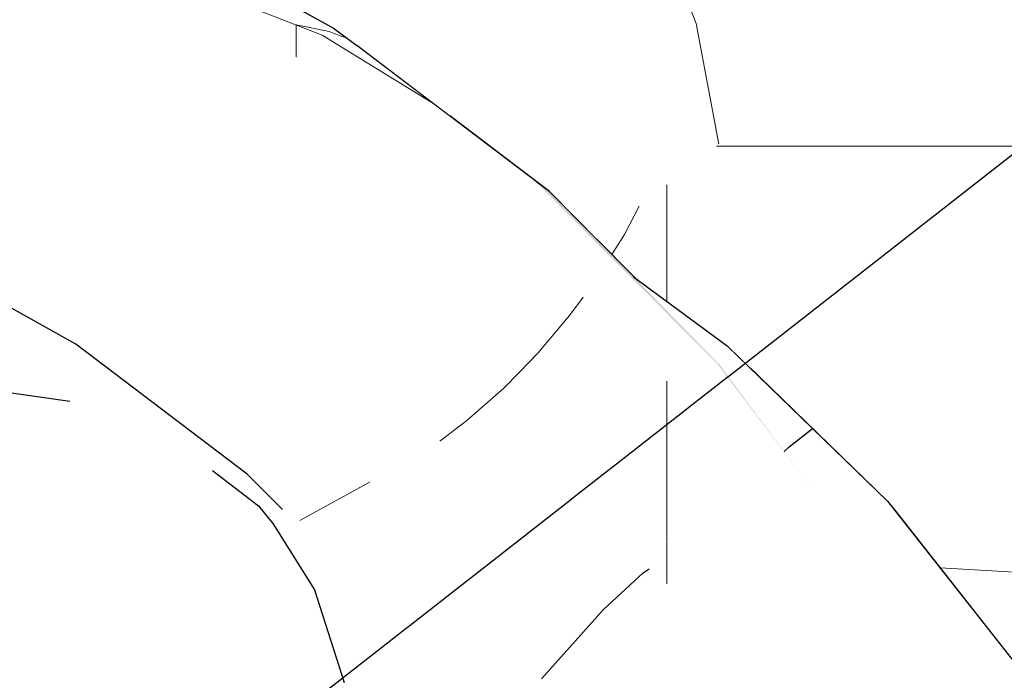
# Model space of a CAD drawing. Header units: millimetres. Extents: x -36478 to 31050, y -14815 to 11827.
# Tile 57 of 256: x -18970 to -18878, y 7281 to 7342. Entities that reach past the tile are written whole.
import ezdxf

# ---------------------------------------------------------------- set-up
doc = ezdxf.new("R2010")
doc.units = ezdxf.units.MM
doc.header["$MEASUREMENT"] = 0
doc.linetypes.add('Wipeout_Contour', pattern=[1000, 0, -1000])
for name, color, linetype in [('Nové_Konstrukce - krov', 7, 'Continuous'), ('Nové_Konstrukce - střechy a skořepiny', 7, 'Continuous'), ('Nové_Výplně - Povrchové', 7, 'Continuous')]:
    doc.layers.add(name, color=color, linetype=linetype)

# ---------------------------------------------------------------- blocks, each defined once
blk = doc.blocks.new('*X13')
at = {"layer": 'Nové_Výplně - Povrchové', "color": 21, "linetype": 'Continuous', "lineweight": 20, "true_color": 0xffaaaa}
for p, q in [((-18883.392, 7305.823), (-18876.724, 7311.513)), ((-18892.702, 7300.958), (-18883.392, 7305.823)), ((-18904.179, 7297.164), (-18892.702, 7300.958)), ((-18917.238, 7294.637), (-18904.179, 7297.164)), ((-18922.633, 7294.2), (-18917.238, 7294.637))]:
    blk.add_line(p, q, dxfattribs=at)
blk = doc.blocks.new('výplň_6_1', base_point=(0, 0))
at = {"layer": 'Nové_Výplně - Povrchové', "color": 21, "linetype": 'Continuous', "lineweight": 20, "true_color": 0xffaaaa}
blk.add_blockref('*X13', (0, 0), dxfattribs=at)
blk = doc.blocks.new('*X5775')
at = {"layer": 'Nové_Výplně - Povrchové', "color": 21, "linetype": 'Continuous', "lineweight": 20, "true_color": 0xffaaaa}
for p, q in [((-18814.302, 7354.285), (-18806.76, 7337.17)), ((-18824.681, 7330.174), (-18845.301, 7330.174)), ((-18815.754, 7330.174), (-18824.681, 7330.174)), ((-18845.994, 7317.641), (-18845.692, 7329.87)), ((-18845.587, 7329.952), (-18838.045, 7312.837)), ((-18849.413, 7306.924), (-18845.994, 7317.641)), ((-18854.868, 7299.752), (-18849.413, 7306.924)), ((-18864.736, 7293.002), (-18858.848, 7296.657)), ((-18875.858, 7290.506), (-18864.736, 7293.002)), ((-18884.348, 7290.977), (-18875.858, 7290.506))]:
    blk.add_line(p, q, dxfattribs=at)
blk = doc.blocks.new('výplň_2887_1', base_point=(0, 0))
at = {"color": 254, "linetype": 'Wipeout_Contour', "lineweight": 0, "ltscale": 80805.517164}
blk.add_wipeout([(-18888.662, 7296.449), (-18877.432, 7282.202), (-18756.052, 7376.609), (-18765.05, 7392.591)], dxfattribs=at).dxf.layer = 'Nové_Výplně - Povrchové'
at = {"layer": 'Nové_Výplně - Povrchové', "color": 21, "linetype": 'Continuous', "lineweight": 20, "true_color": 0xffaaaa}
blk.add_blockref('*X5775', (0, 0), dxfattribs=at)
blk = doc.blocks.new('výplň_2888_1', base_point=(0, 0))
at = {"color": 254, "linetype": 'Wipeout_Contour', "lineweight": 0, "ltscale": 101117.431419}
blk.add_wipeout([(-18901.951, 7309.518), (-18889.245, 7297.19), (-18888.662, 7296.449), (-18765.05, 7392.591), (-18776.204, 7407.321)], dxfattribs=at).dxf.layer = 'Nové_Výplně - Povrchové'
blk = doc.blocks.new('výplň_2891_1', base_point=(0, 0))
at = {"color": 254, "linetype": 'Wipeout_Contour', "lineweight": 0, "ltscale": 121695.785025}
blk.add_wipeout([(-18818.946, 7439.787), (-18943.674, 7342.776), (-18940.592, 7341.072), (-18938.512, 7339.531), (-18929.923, 7333.006), (-18803.567, 7431.283)], dxfattribs=at).dxf.layer = 'Nové_Výplně - Povrchové'
blk = doc.blocks.new('*X5785')
at = {"layer": 'Nové_Výplně - Povrchové', "color": 21, "linetype": 'Continuous', "lineweight": 20, "true_color": 0xffaaaa}
for p, q in [((-18856.392, 7390.197), (-18839.5, 7381.207)), ((-18887.677, 7365.864), (-18870.786, 7356.874)), ((-18907.001, 7341.582), (-18909.796, 7348.661)), ((-18904.887, 7330.352), (-18907.001, 7341.582))]:
    blk.add_line(p, q, dxfattribs=at)
blk = doc.blocks.new('výplň_2892_1', base_point=(0, 0))
at = {"color": 254, "linetype": 'Wipeout_Contour', "lineweight": 0, "ltscale": 101293.271901}
blk.add_wipeout([(-18929.923, 7333.006), (-18920.645, 7325.959), (-18916.233, 7321.527), (-18789.174, 7420.35), (-18803.567, 7431.283)], dxfattribs=at).dxf.layer = 'Nové_Výplně - Povrchové'
at = {"layer": 'Nové_Výplně - Povrchové', "color": 21, "linetype": 'Continuous', "lineweight": 20, "true_color": 0xffaaaa}
blk.add_blockref('*X5785', (0, 0), dxfattribs=at)
blk = doc.blocks.new('*X5787')
at = {"layer": 'Nové_Výplně - Povrchové', "color": 21, "linetype": 'Continuous', "lineweight": 20, "true_color": 0xffaaaa}
for p, q in [((-18861.691, 7363.948), (-18861.691, 7340.831)), ((-18905.115, 7330.174), (-18885.709, 7330.174)), ((-18885.709, 7330.174), (-18875.393, 7330.174)), ((-18909.726, 7326.587), (-18909.726, 7315.754)), ((-18912.292, 7324.592), (-18913.672, 7321.971)), ((-18913.672, 7321.971), (-18914.827, 7320.115))]:
    blk.add_line(p, q, dxfattribs=at)
blk = doc.blocks.new('výplň_2893_1', base_point=(0, 0))
at = {"color": 254, "linetype": 'Wipeout_Contour', "lineweight": 0, "ltscale": 121482.261945}
blk.add_wipeout([(-18789.174, 7420.35), (-18916.233, 7321.527), (-18912.576, 7317.854), (-18904.119, 7311.623), (-18901.951, 7309.518), (-18776.204, 7407.321)], dxfattribs=at).dxf.layer = 'Nové_Výplně - Povrchové'
at = {"layer": 'Nové_Výplně - Povrchové', "color": 21, "linetype": 'Continuous', "lineweight": 20, "true_color": 0xffaaaa}
blk.add_blockref('*X5787', (0, 0), dxfattribs=at)
blk = doc.blocks.new('výplň_2923_1', base_point=(0, 0))
at = {"color": 254, "linetype": 'Wipeout_Contour', "lineweight": 0, "ltscale": 141714.760338}
blk.add_wipeout([(-18893.982, 7287.853), (-18901.384, 7282.401), (-18899.608, 7279.246), (-18895.051, 7274.869), (-18890.464, 7269.049), (-18887.123, 7263.392), (-18882.108, 7266.761)], dxfattribs=at).dxf.layer = 'Nové_Výplně - Povrchové'
blk = doc.blocks.new('výplň_2924_1', base_point=(0, 0))
at = {"color": 254, "linetype": 'Wipeout_Contour', "lineweight": 0, "ltscale": 121446.826812}
blk.add_wipeout([(-18893.982, 7287.853), (-18882.108, 7266.761), (-18879.822, 7269.073), (-18883.436, 7275.277), (-18890.325, 7287.731), (-18891.224, 7290.229)], dxfattribs=at).dxf.layer = 'Nové_Výplně - Povrchové'
blk = doc.blocks.new('výplň_2926_1', base_point=(0, 0))
at = {"color": 254, "linetype": 'Wipeout_Contour', "lineweight": 0, "ltscale": 60764.82489}
blk.add_wipeout([(-18901.384, 7282.401), (-18902.018, 7281.97), (-18899.608, 7279.246)], dxfattribs=at).dxf.layer = 'Nové_Výplně - Povrchové'
blk = doc.blocks.new('*X5855')
at = {"layer": 'Nové_Výplně - Povrchové', "linetype": 'Continuous', "lineweight": 20, "true_color": 0xffaaaa}
blk.add_hatch(color=21, dxfattribs=at).paths.add_polyline_path([(-18920.645, 7325.959), (-18921.893, 7326.869), (-18905.043, 7309.943), (-18904.838, 7309.878), (-18905.534, 7310.577), (-18912.817, 7318.032), (-18912.576, 7317.854)])
blk = doc.blocks.new('výplň_2927_1', base_point=(0, 0))
at = {"color": 254, "linetype": 'Wipeout_Contour', "lineweight": 0, "ltscale": 141946.64428}
blk.add_wipeout([(-18920.645, 7325.959), (-18921.893, 7326.869), (-18905.043, 7309.943), (-18904.838, 7309.878), (-18905.534, 7310.577), (-18912.817, 7318.032), (-18912.576, 7317.854)], dxfattribs=at).dxf.layer = 'Nové_Výplně - Povrchové'
at = {"layer": 'Nové_Výplně - Povrchové', "color": 21, "linetype": 'Continuous', "lineweight": 20, "true_color": 0xffaaaa}
blk.add_blockref('*X5855', (0, 0), dxfattribs=at)
blk = doc.blocks.new('*X5857')
at = {"layer": 'Nové_Výplně - Povrchové', "linetype": 'Continuous', "lineweight": 20, "true_color": 0xffaaaa}
blk.add_hatch(color=21, dxfattribs=at).paths.add_polyline_path([(-18905.043, 7309.943), (-18896.084, 7298.112), (-18901.26, 7305.04), (-18904.838, 7309.878)])
blk = doc.blocks.new('výplň_2928_1', base_point=(0, 0))
at = {"color": 254, "linetype": 'Wipeout_Contour', "lineweight": 0, "ltscale": 81057.910262}
blk.add_wipeout([(-18905.043, 7309.943), (-18896.084, 7298.112), (-18901.26, 7305.04), (-18904.838, 7309.878)], dxfattribs=at).dxf.layer = 'Nové_Výplně - Povrchové'
at = {"layer": 'Nové_Výplně - Povrchové', "color": 21, "linetype": 'Continuous', "lineweight": 20, "true_color": 0xffaaaa}
blk.add_blockref('*X5857', (0, 0), dxfattribs=at)
blk = doc.blocks.new('*X5859')
at = {"layer": 'Nové_Výplně - Povrchové', "linetype": 'Continuous', "lineweight": 20, "true_color": 0xffaaaa}
blk.add_hatch(color=21, dxfattribs=at).paths.add_polyline_path([(-18920.645, 7325.959), (-18938.512, 7339.531), (-18940.592, 7341.072), (-18921.893, 7326.869)])
blk = doc.blocks.new('výplň_2929_1', base_point=(0, 0))
at = {"color": 254, "linetype": 'Wipeout_Contour', "lineweight": 0, "ltscale": 81204.811026}
blk.add_wipeout([(-18920.645, 7325.959), (-18938.512, 7339.531), (-18940.592, 7341.072), (-18921.893, 7326.869)], dxfattribs=at).dxf.layer = 'Nové_Výplně - Povrchové'
at = {"layer": 'Nové_Výplně - Povrchové', "color": 21, "linetype": 'Continuous', "lineweight": 20, "true_color": 0xffaaaa}
blk.add_blockref('*X5859', (0, 0), dxfattribs=at)
blk = doc.blocks.new('výplň_2930_1', base_point=(0, 0))
at = {"color": 254, "linetype": 'Wipeout_Contour', "lineweight": 0, "ltscale": 121550.004972}
blk.add_wipeout([(-18908.702, 7307.292), (-18893.982, 7287.853), (-18891.224, 7290.229), (-18893.669, 7293.405), (-18896.084, 7298.112), (-18905.043, 7309.943)], dxfattribs=at).dxf.layer = 'Nové_Výplně - Povrchové'
blk = doc.blocks.new('*X5863')
at = {"layer": 'Nové_Výplně - Povrchové', "color": 21, "linetype": 'Continuous', "lineweight": 20, "true_color": 0xffaaaa}
for p, q in [((-18941.744, 7340.483), (-18931.608, 7334.248)), ((-18941.097, 7340.814), (-18940, 7340.399)), ((-18940, 7340.399), (-18939.48, 7340.228)), ((-18944.174, 7339.241), (-18944.174, 7338.428))]:
    blk.add_line(p, q, dxfattribs=at)
blk = doc.blocks.new('výplň_2931_1', base_point=(0, 0))
at = {"color": 254, "linetype": 'Wipeout_Contour', "lineweight": 0, "ltscale": 81214.749804}
blk.add_wipeout([(-18921.893, 7326.869), (-18940.592, 7341.072), (-18944.813, 7338.914), (-18925.818, 7324.486)], dxfattribs=at).dxf.layer = 'Nové_Výplně - Povrchové'
at = {"layer": 'Nové_Výplně - Povrchové', "color": 21, "linetype": 'Continuous', "lineweight": 20, "true_color": 0xffaaaa}
blk.add_blockref('*X5863', (0, 0), dxfattribs=at)
blk = doc.blocks.new('*X5865')
at = {"layer": 'Nové_Výplně - Povrchové', "color": 21, "linetype": 'Continuous', "lineweight": 20, "true_color": 0xffaaaa}
blk.add_line((-18909.726, 7306.465), (-18909.726, 7293.418), dxfattribs=at)
blk = doc.blocks.new('výplň_2932_1', base_point=(0, 0))
at = {"color": 254, "linetype": 'Wipeout_Contour', "lineweight": 0, "ltscale": 81054.238655}
blk.add_wipeout([(-18915.86, 7301.518), (-18901.384, 7282.401), (-18893.982, 7287.853), (-18908.702, 7307.292)], dxfattribs=at).dxf.layer = 'Nové_Výplně - Povrchové'
at = {"layer": 'Nové_Výplně - Povrchové', "color": 21, "linetype": 'Continuous', "lineweight": 20, "true_color": 0xffaaaa}
blk.add_blockref('*X5865', (0, 0), dxfattribs=at)
blk = doc.blocks.new('výplň_2933_1', base_point=(0, 0))
at = {"color": 254, "linetype": 'Wipeout_Contour', "lineweight": 0, "ltscale": 81125.270544}
blk.add_wipeout([(-18905.043, 7309.943), (-18921.893, 7326.869), (-18925.818, 7324.486), (-18908.702, 7307.292)], dxfattribs=at).dxf.layer = 'Nové_Výplně - Povrchové'
blk = doc.blocks.new('*X5939')
at = {"layer": 'Nové_Výplně - Povrchové', "color": 21, "linetype": 'Continuous', "lineweight": 20, "true_color": 0xffaaaa}
blk.add_line((-18909.726, 7293.418), (-18909.726, 7289.486), dxfattribs=at)
blk = doc.blocks.new('výplň_2969_1', base_point=(0, 0))
at = {"color": 254, "linetype": 'Wipeout_Contour', "lineweight": 0, "ltscale": 101325.950457}
blk.add_wipeout([(-18915.86, 7301.518), (-18919.776, 7298.183), (-18903.989, 7284.52), (-18902.018, 7281.97), (-18901.384, 7282.401)], dxfattribs=at).dxf.layer = 'Nové_Výplně - Povrchové'
at = {"layer": 'Nové_Výplně - Povrchové', "color": 21, "linetype": 'Continuous', "lineweight": 20, "true_color": 0xffaaaa}
blk.add_blockref('*X5939', (0, 0), dxfattribs=at)
blk = doc.blocks.new('výplň_2970_1', base_point=(0, 0))
at = {"color": 254, "linetype": 'Wipeout_Contour', "lineweight": 0, "ltscale": 162201.383806}
blk.add_wipeout([(-18928.709, 7290.387), (-18932.224, 7287.229), (-18930.027, 7285.806), (-18916.516, 7273.227), (-18916.118, 7272.701), (-18915.371, 7273.166), (-18915.961, 7273.736), (-18927.749, 7288.774)], dxfattribs=at).dxf.layer = 'Nové_Výplně - Povrchové'
blk = doc.blocks.new('výplň_2971_1', base_point=(0, 0))
at = {"color": 254, "linetype": 'Wipeout_Contour', "lineweight": 0, "ltscale": 60914.205911}
blk.add_wipeout([(-18949.436, 7298.625), (-18945.416, 7296.396), (-18948.706, 7299.701)], dxfattribs=at).dxf.layer = 'Nové_Výplně - Povrchové'
blk = doc.blocks.new('výplň_2972_1', base_point=(0, 0))
at = {"color": 254, "linetype": 'Wipeout_Contour', "lineweight": 0, "ltscale": 101581.999037}
blk.add_wipeout([(-18964.615, 7311.785), (-18966.567, 7306.976), (-18960.441, 7304.726), (-18949.436, 7298.625), (-18948.706, 7299.701)], dxfattribs=at).dxf.layer = 'Nové_Výplně - Povrchové'
blk = doc.blocks.new('*X5947')
at = {"layer": 'Nové_Výplně - Povrchové', "color": 21, "linetype": 'Continuous', "lineweight": 20, "true_color": 0xffaaaa}
blk.add_line((-18937.276, 7298.969), (-18943.827, 7295.371), dxfattribs=at)
blk = doc.blocks.new('výplň_2973_1', base_point=(0, 0))
at = {"color": 254, "linetype": 'Wipeout_Contour', "lineweight": 0, "ltscale": 142083.572837}
blk.add_wipeout([(-18948.706, 7299.701), (-18945.416, 7296.396), (-18945.04, 7296.223), (-18932.224, 7287.229), (-18928.709, 7290.387), (-18941.407, 7303.108), (-18943.713, 7306.079)], dxfattribs=at).dxf.layer = 'Nové_Výplně - Povrchové'
at = {"layer": 'Nové_Výplně - Povrchové', "color": 21, "linetype": 'Continuous', "lineweight": 20, "true_color": 0xffaaaa}
blk.add_blockref('*X5947', (0, 0), dxfattribs=at)
blk = doc.blocks.new('výplň_2974_1', base_point=(0, 0))
at = {"color": 254, "linetype": 'Wipeout_Contour', "lineweight": 0, "ltscale": 81200.057066}
blk.add_wipeout([(-18940.626, 7310.021), (-18941.877, 7308.424), (-18939.203, 7307.286), (-18935.109, 7304.478)], dxfattribs=at).dxf.layer = 'Nové_Výplně - Povrchové'
blk = doc.blocks.new('*X5951')
at = {"layer": 'Nové_Výplně - Povrchové', "color": 21, "linetype": 'Continuous', "lineweight": 20, "true_color": 0xffaaaa}
for p, q in [((-18917.51, 7316.14), (-18918.761, 7314.423)), ((-18918.761, 7314.423), (-18921.701, 7310.945)), ((-18921.701, 7310.945), (-18923.457, 7309.15)), ((-18909.726, 7308.321), (-18909.726, 7306.465))]:
    blk.add_line(p, q, dxfattribs=at)
blk = doc.blocks.new('výplň_2975_1', base_point=(0, 0))
at = {"color": 254, "linetype": 'Wipeout_Contour', "lineweight": 0, "ltscale": 81139.319365}
blk.add_wipeout([(-18915.86, 7301.518), (-18908.702, 7307.292), (-18925.818, 7324.486), (-18932.694, 7318.428)], dxfattribs=at).dxf.layer = 'Nové_Výplně - Povrchové'
at = {"layer": 'Nové_Výplně - Povrchové', "color": 21, "linetype": 'Continuous', "lineweight": 20, "true_color": 0xffaaaa}
blk.add_blockref('*X5951', (0, 0), dxfattribs=at)
blk = doc.blocks.new('*X5953')
at = {"layer": 'Nové_Výplně - Povrchové', "color": 21, "linetype": 'Continuous', "lineweight": 20, "true_color": 0xffaaaa}
for p, q in [((-18923.457, 7309.15), (-18924.886, 7307.689)), ((-18924.886, 7307.689), (-18928.298, 7304.672)), ((-18928.298, 7304.672), (-18930.809, 7302.757))]:
    blk.add_line(p, q, dxfattribs=at)
blk = doc.blocks.new('výplň_2976_1', base_point=(0, 0))
at = {"color": 254, "linetype": 'Wipeout_Contour', "lineweight": 0, "ltscale": 142008.051132}
blk.add_wipeout([(-18932.694, 7318.428), (-18940.626, 7310.021), (-18935.109, 7304.478), (-18920.316, 7298.556), (-18919.836, 7298.242), (-18919.776, 7298.183), (-18915.86, 7301.518)], dxfattribs=at).dxf.layer = 'Nové_Výplně - Povrchové'
at = {"layer": 'Nové_Výplně - Povrchové', "color": 21, "linetype": 'Continuous', "lineweight": 20, "true_color": 0xffaaaa}
blk.add_blockref('*X5953', (0, 0), dxfattribs=at)
blk = doc.blocks.new('výplň_2977_1', base_point=(0, 0))
at = {"color": 254, "linetype": 'Wipeout_Contour', "lineweight": 0, "ltscale": 142181.604504}
blk.add_wipeout([(-18958.318, 7323.459), (-18964.615, 7311.785), (-18948.706, 7299.701), (-18943.713, 7306.079), (-18954.587, 7314.65), (-18941.877, 7308.424), (-18940.626, 7310.021)], dxfattribs=at).dxf.layer = 'Nové_Výplně - Povrchové'
blk = doc.blocks.new('výplň_2979_1', base_point=(0, 0))
at = {"color": 254, "linetype": 'Wipeout_Contour', "lineweight": 0, "ltscale": 121997.426813}
blk.add_wipeout([(-18976.32, 7311.879), (-18977.582, 7310.796), (-18976.337, 7310.563), (-18966.567, 7306.976), (-18964.615, 7311.785), (-18976.237, 7318.212)], dxfattribs=at).dxf.layer = 'Nové_Výplně - Povrchové'
blk = doc.blocks.new('výplň_2980_1', base_point=(0, 0))
at = {"color": 254, "linetype": 'Wipeout_Contour', "lineweight": 0, "ltscale": 81228.74619}
blk.add_wipeout([(-18932.694, 7318.428), (-18925.818, 7324.486), (-18944.813, 7338.914), (-18951.375, 7332.617)], dxfattribs=at).dxf.layer = 'Nové_Výplně - Povrchové'
blk = doc.blocks.new('*X5963')
at = {"layer": 'Nové_Výplně - Povrchové', "color": 21, "linetype": 'Continuous', "lineweight": 20, "true_color": 0xffaaaa}
blk.add_line((-18966.035, 7349.171), (-18961.99, 7348.412), dxfattribs=at)
blk = doc.blocks.new('výplň_2981_1', base_point=(0, 0))
at = {"color": 254, "linetype": 'Wipeout_Contour', "lineweight": 0, "ltscale": 81319.78668}
blk.add_wipeout([(-18951.375, 7332.617), (-18944.813, 7338.914), (-18965.108, 7350.136), (-18971.334, 7343.655)], dxfattribs=at).dxf.layer = 'Nové_Výplně - Povrchové'
at = {"layer": 'Nové_Výplně - Povrchové', "color": 21, "linetype": 'Continuous', "lineweight": 20, "true_color": 0xffaaaa}
blk.add_blockref('*X5963', (0, 0), dxfattribs=at)
blk = doc.blocks.new('výplň_2982_1', base_point=(0, 0))
at = {"color": 254, "linetype": 'Wipeout_Contour', "lineweight": 0, "ltscale": 81328.447798}
blk.add_wipeout([(-18964.615, 7311.785), (-18958.318, 7323.459), (-18973.844, 7332.045), (-18976.237, 7318.212)], dxfattribs=at).dxf.layer = 'Nové_Výplně - Povrchové'
blk = doc.blocks.new('výplň_2983_1', base_point=(0, 0))
at = {"color": 254, "linetype": 'Wipeout_Contour', "lineweight": 0, "ltscale": 81244.331787}
blk.add_wipeout([(-18940.626, 7310.021), (-18932.694, 7318.428), (-18951.375, 7332.617), (-18958.318, 7323.459)], dxfattribs=at).dxf.layer = 'Nové_Výplně - Povrchové'
blk = doc.blocks.new('výplň_2986_1', base_point=(0, 0))
at = {"color": 254, "linetype": 'Wipeout_Contour', "lineweight": 0, "ltscale": 122012.382463}
blk.add_wipeout([(-18973.965, 7339.302), (-18970.712, 7338.95), (-18973.844, 7332.045), (-18958.318, 7323.459), (-18951.375, 7332.617), (-18971.334, 7343.655)], dxfattribs=at).dxf.layer = 'Nové_Výplně - Povrchové'
blk = doc.blocks.new('*X5975')
at = {"layer": 'Nové_Výplně - Povrchové', "color": 21, "linetype": 'Continuous', "lineweight": 20, "true_color": 0xffaaaa}
for p, q in [((-18961.99, 7348.412), (-18941.744, 7340.483)), ((-18944.174, 7341.434), (-18941.097, 7340.814)), ((-18944.174, 7341.434), (-18944.174, 7339.241))]:
    blk.add_line(p, q, dxfattribs=at)
blk = doc.blocks.new('výplň_2987_1', base_point=(0, 0))
at = {"color": 254, "linetype": 'Wipeout_Contour', "lineweight": 0, "ltscale": 81305.839269}
blk.add_wipeout([(-18940.592, 7341.072), (-18960.571, 7352.12), (-18965.108, 7350.136), (-18944.813, 7338.914)], dxfattribs=at).dxf.layer = 'Nové_Výplně - Povrchové'
at = {"layer": 'Nové_Výplně - Povrchové', "color": 21, "linetype": 'Continuous', "lineweight": 20, "true_color": 0xffaaaa}
blk.add_blockref('*X5975', (0, 0), dxfattribs=at)

msp = doc.modelspace()

# ---------------------------------------------------------------- block references
at = {"layer": 'Nové_Výplně - Povrchové', "color": 21, "linetype": 'Continuous', "lineweight": 20, "true_color": 0xffaaaa}
msp.add_blockref('výplň_6_1', (0, 0), dxfattribs=at)

# ---------------------------------------------------------------- next in the draw order: block references
for name in ['výplň_2887_1', 'výplň_2971_1']:
    msp.add_blockref(name, (0, 0), dxfattribs=at)

# ---------------------------------------------------------------- next in the draw order: block references
for name in ['výplň_2888_1', 'výplň_2972_1', 'výplň_2923_1']:
    msp.add_blockref(name, (0, 0), dxfattribs=at)

# ---------------------------------------------------------------- next in the draw order: block references
for name in ['výplň_2891_1', 'výplň_2924_1', 'výplň_2926_1']:
    msp.add_blockref(name, (0, 0), dxfattribs=at)

# ---------------------------------------------------------------- next in the draw order: block references
msp.add_blockref('výplň_2892_1', (0, 0), dxfattribs=at)

# ---------------------------------------------------------------- next in the draw order: block references
msp.add_blockref('výplň_2893_1', (0, 0), dxfattribs=at)

# ---------------------------------------------------------------- next in the draw order: block references
msp.add_blockref('výplň_2927_1', (0, 0), dxfattribs=at)

# ---------------------------------------------------------------- next in the draw order: block references
for name in ['výplň_2929_1', 'výplň_2928_1']:
    msp.add_blockref(name, (0, 0), dxfattribs=at)

# ---------------------------------------------------------------- next in the draw order: block references
for name in ['výplň_2931_1', 'výplň_2930_1']:
    msp.add_blockref(name, (0, 0), dxfattribs=at)

# ---------------------------------------------------------------- next in the draw order: block references
msp.add_blockref('výplň_2932_1', (0, 0), dxfattribs=at)

# ---------------------------------------------------------------- next in the draw order: block references
for name in ['výplň_2933_1', 'výplň_2969_1']:
    msp.add_blockref(name, (0, 0), dxfattribs=at)

# ---------------------------------------------------------------- next in the draw order: block references
msp.add_blockref('výplň_2970_1', (0, 0), dxfattribs=at)

# ---------------------------------------------------------------- next in the draw order: wipeouts: each hides what was drawn before it
at = {"color": 254, "linetype": 'Wipeout_Contour', "lineweight": 0, "ltscale": 81007.352557}
msp.add_wipeout([(-18908.769, 7280.393), (-18896.037, 7264.238), (-18892.039, 7267.373), (-18904.942, 7283.744)], dxfattribs=at).dxf.layer = 'Nové_Výplně - Povrchové'

# ---------------------------------------------------------------- next in the draw order: block references
at = {"layer": 'Nové_Výplně - Povrchové', "color": 21, "linetype": 'Continuous', "lineweight": 20, "true_color": 0xffaaaa}
msp.add_blockref('výplň_2973_1', (0, 0), dxfattribs=at)

# ---------------------------------------------------------------- next in the draw order: wipeouts: each hides what was drawn before it
at = {"color": 254, "linetype": 'Wipeout_Contour', "lineweight": 0, "ltscale": 141757.134584}
msp.add_wipeout([(-18904.942, 7283.744), (-18892.039, 7267.373), (-18890.464, 7269.049), (-18895.051, 7274.869), (-18899.608, 7279.246), (-18902.018, 7281.97), (-18903.989, 7284.52)], dxfattribs=at).dxf.layer = 'Nové_Výplně - Povrchové'
at = {"color": 254, "linetype": 'Wipeout_Contour', "lineweight": 0, "ltscale": 101581.32297}
msp.add_wipeout([(-18931.956, 7284.151), (-19041.668, 7190.052), (-19029.197, 7177.951), (-19028.553, 7177.134), (-18918.735, 7271.323)], dxfattribs=at).dxf.layer = 'Nové_Výplně - Povrchové'

# ---------------------------------------------------------------- next in the draw order: block references
at = {"layer": 'Nové_Výplně - Povrchové', "color": 21, "linetype": 'Continuous', "lineweight": 20, "true_color": 0xffaaaa}
for name in ['výplň_2975_1', 'výplň_2974_1']:
    msp.add_blockref(name, (0, 0), dxfattribs=at)

# ---------------------------------------------------------------- next in the draw order: wipeouts: each hides what was drawn before it
at = {"color": 254, "linetype": 'Wipeout_Contour', "lineweight": 0, "ltscale": 60718.980473}
msp.add_wipeout([(-18883.436, 7275.277), (-18881.478, 7276.506), (-18890.325, 7287.731)], dxfattribs=at).dxf.layer = 'Nové_Výplně - Povrchové'
at = {"color": 254, "linetype": 'Wipeout_Contour', "lineweight": 0, "ltscale": 81103.169762}
msp.add_wipeout([(-18931.956, 7284.151), (-18918.735, 7271.323), (-18916.516, 7273.227), (-18930.027, 7285.806)], dxfattribs=at).dxf.layer = 'Nové_Výplně - Povrchové'

# ---------------------------------------------------------------- next in the draw order: block references
at = {"layer": 'Nové_Výplně - Povrchové', "color": 21, "linetype": 'Continuous', "lineweight": 20, "true_color": 0xffaaaa}
msp.add_blockref('výplň_2976_1', (0, 0), dxfattribs=at)

# ---------------------------------------------------------------- next in the draw order: wipeouts: each hides what was drawn before it
at = {"color": 254, "linetype": 'Wipeout_Contour', "lineweight": 0, "ltscale": 121467.673347}
msp.add_wipeout([(-18893.669, 7293.405), (-18891.224, 7290.229), (-18890.325, 7287.731), (-18881.478, 7276.506), (-18878.385, 7278.975), (-18891.351, 7295.425)], dxfattribs=at).dxf.layer = 'Nové_Výplně - Povrchové'
at = {"color": 254, "linetype": 'Wipeout_Contour', "lineweight": 0, "ltscale": 101671.57091}
msp.add_wipeout([(-18946.564, 7294.915), (-19055.588, 7201.407), (-19046.372, 7194.617), (-19041.668, 7190.052), (-18931.956, 7284.151)], dxfattribs=at).dxf.layer = 'Nové_Výplně - Povrchové'
at = {"color": 254, "linetype": 'Wipeout_Contour', "lineweight": 0, "ltscale": 81091.49981}
msp.add_wipeout([(-18915.961, 7273.736), (-18908.769, 7280.393), (-18923.496, 7294.682), (-18927.749, 7288.774)], dxfattribs=at).dxf.layer = 'Nové_Výplně - Povrchové'

# ---------------------------------------------------------------- next in the draw order: block references
at = {"layer": 'Nové_Výplně - Povrchové', "color": 21, "linetype": 'Continuous', "lineweight": 20, "true_color": 0xffaaaa}
msp.add_blockref('výplň_2977_1', (0, 0), dxfattribs=at)

# ---------------------------------------------------------------- next in the draw order: wipeouts: each hides what was drawn before it
at = {"color": 254, "linetype": 'Wipeout_Contour', "lineweight": 0, "ltscale": 81080.971368}
msp.add_wipeout([(-18923.496, 7294.682), (-18908.769, 7280.393), (-18904.942, 7283.744), (-18919.865, 7298.224)], dxfattribs=at).dxf.layer = 'Nové_Výplně - Povrchové'
at = {"color": 254, "linetype": 'Wipeout_Contour', "lineweight": 0, "ltscale": 80965.793225}
msp.add_wipeout([(-18891.351, 7295.425), (-18878.385, 7278.975), (-18876.385, 7280.873), (-18889.245, 7297.19)], dxfattribs=at).dxf.layer = 'Nové_Výplně - Povrchové'
at = {"color": 254, "linetype": 'Wipeout_Contour', "lineweight": 0, "ltscale": 101459.017759}
msp.add_wipeout([(-18945.04, 7296.223), (-18946.564, 7294.915), (-18931.956, 7284.151), (-18930.027, 7285.806), (-18932.224, 7287.229)], dxfattribs=at).dxf.layer = 'Nové_Výplně - Povrchové'

# ---------------------------------------------------------------- next in the draw order: linework, layer by layer
at = {"layer": 'Nové_Konstrukce - krov', "color": 1, "linetype": 'Continuous', "lineweight": 25}
msp.add_line((-18945.879, 7294.41), (-18942.453, 7288.931), dxfattribs=at)

# ---------------------------------------------------------------- next in the draw order: block references
at = {"layer": 'Nové_Výplně - Povrchové', "color": 21, "linetype": 'Continuous', "lineweight": 20, "true_color": 0xffaaaa}
for name in ['výplň_2980_1', 'výplň_2979_1']:
    msp.add_blockref(name, (0, 0), dxfattribs=at)

# ---------------------------------------------------------------- next in the draw order: wipeouts: each hides what was drawn before it
at = {"color": 254, "linetype": 'Wipeout_Contour', "lineweight": 0, "ltscale": 101448.393079}
msp.add_wipeout([(-18941.407, 7303.108), (-18928.709, 7290.387), (-18927.749, 7288.774), (-18923.496, 7294.682), (-18939.768, 7306.672)], dxfattribs=at).dxf.layer = 'Nové_Výplně - Povrchové'
at = {"color": 254, "linetype": 'Wipeout_Contour', "lineweight": 0, "ltscale": 81023.976056}
msp.add_wipeout([(-18891.351, 7295.425), (-18901.26, 7305.04), (-18896.084, 7298.112), (-18893.669, 7293.405)], dxfattribs=at).dxf.layer = 'Nové_Výplně - Povrchové'
at = {"color": 254, "linetype": 'Wipeout_Contour', "lineweight": 0, "ltscale": 101762.925522}
msp.add_wipeout([(-18962.117, 7303.288), (-19069.752, 7210.97), (-19065.351, 7208.601), (-19055.588, 7201.407), (-18946.564, 7294.915)], dxfattribs=at).dxf.layer = 'Nové_Výplně - Povrchové'
at = {"color": 254, "linetype": 'Wipeout_Contour', "lineweight": 0, "ltscale": 101354.150583}
msp.add_wipeout([(-18919.836, 7298.242), (-18919.865, 7298.224), (-18904.942, 7283.744), (-18903.989, 7284.52), (-18919.776, 7298.183)], dxfattribs=at).dxf.layer = 'Nové_Výplně - Povrchové'

# ---------------------------------------------------------------- next in the draw order: linework, layer by layer
at = {"layer": 'Nové_Konstrukce - krov', "color": 1, "linetype": 'Continuous', "lineweight": 25}
for p, q in [((-18911.919, 7290.514), (-18911.371, 7290.907)), ((-18915.654, 7287.073), (-18911.919, 7290.514)), ((-18942.453, 7288.931), (-18939.712, 7280.347)), ((-18921.38, 7280.676), (-18915.654, 7287.073))]:
    msp.add_line(p, q, dxfattribs=at)

# ---------------------------------------------------------------- next in the draw order: block references
at = {"layer": 'Nové_Výplně - Povrchové', "color": 21, "linetype": 'Continuous', "lineweight": 20, "true_color": 0xffaaaa}
for name in ['výplň_2981_1', 'výplň_2982_1']:
    msp.add_blockref(name, (0, 0), dxfattribs=at)

# ---------------------------------------------------------------- next in the draw order: wipeouts: each hides what was drawn before it
at = {"color": 254, "linetype": 'Wipeout_Contour', "lineweight": 0, "ltscale": 121571.613156}
msp.add_wipeout([(-18905.534, 7310.577), (-18904.838, 7309.878), (-18901.26, 7305.04), (-18891.351, 7295.425), (-18889.245, 7297.19), (-18904.119, 7311.623)], dxfattribs=at).dxf.layer = 'Nové_Výplně - Povrchové'
at = {"color": 254, "linetype": 'Wipeout_Contour', "lineweight": 0, "ltscale": 121734.363014}
msp.add_wipeout([(-18939.768, 7306.672), (-18923.496, 7294.682), (-18919.865, 7298.224), (-18920.316, 7298.556), (-18935.109, 7304.478), (-18939.203, 7307.286)], dxfattribs=at).dxf.layer = 'Nové_Výplně - Povrchové'
at = {"color": 254, "linetype": 'Wipeout_Contour', "lineweight": 0, "ltscale": 101544.908789}
msp.add_wipeout([(-18960.441, 7304.726), (-18962.117, 7303.288), (-18946.564, 7294.915), (-18945.04, 7296.223), (-18945.416, 7296.396)], dxfattribs=at).dxf.layer = 'Nové_Výplně - Povrchové'

# ---------------------------------------------------------------- next in the draw order: linework, layer by layer
at = {"layer": 'Nové_Konstrukce - krov', "color": 1, "linetype": 'Continuous', "lineweight": 25}
for p, q in [((-18964.615, 7311.785), (-18976.237, 7318.212)), ((-18898.362, 7302.228), (-18896.199, 7303.938)), ((-18898.837, 7301.798), (-18898.362, 7302.228)), ((-18951.946, 7300.017), (-18947.654, 7296.744)), ((-18945.416, 7296.396), (-18948.706, 7299.701)), ((-18889.245, 7297.19), (-18876.385, 7280.873)), ((-18947.654, 7296.744), (-18946.325, 7295.121)), ((-18946.325, 7295.121), (-18945.879, 7294.41))]:
    msp.add_line(p, q, dxfattribs=at)

# ---------------------------------------------------------------- next in the draw order: block references
at = {"layer": 'Nové_Výplně - Povrchové', "color": 21, "linetype": 'Continuous', "lineweight": 20, "true_color": 0xffaaaa}
msp.add_blockref('výplň_2983_1', (0, 0), dxfattribs=at)

# ---------------------------------------------------------------- next in the draw order: wipeouts: each hides what was drawn before it
at = {"color": 254, "linetype": 'Wipeout_Contour', "lineweight": 0, "ltscale": 60818.04793}
msp.add_wipeout([(-18904.119, 7311.623), (-18912.817, 7318.032), (-18905.534, 7310.577)], dxfattribs=at).dxf.layer = 'Nové_Výplně - Povrchové'
at = {"color": 254, "linetype": 'Wipeout_Contour', "lineweight": 0, "ltscale": 81447.74857}
msp.add_wipeout([(-19083.7, 7218.479), (-19069.752, 7210.97), (-18962.117, 7303.288), (-18978.141, 7309.016)], dxfattribs=at).dxf.layer = 'Nové_Výplně - Povrchové'
at = {"color": 254, "linetype": 'Wipeout_Contour', "lineweight": 0, "ltscale": 60836.846501}
msp.add_wipeout([(-18920.316, 7298.556), (-18919.865, 7298.224), (-18919.836, 7298.242)], dxfattribs=at).dxf.layer = 'Nové_Výplně - Povrchové'

# ---------------------------------------------------------------- next in the draw order: linework, layer by layer
at = {"layer": 'Nové_Konstrukce - krov', "color": 1, "linetype": 'Continuous', "lineweight": 25}
for p, q in [((-18920.645, 7325.959), (-18938.512, 7339.531)), ((-18912.576, 7317.854), (-18920.645, 7325.959)), ((-18912.817, 7318.032), (-18904.119, 7311.623)), ((-18904.119, 7311.623), (-18889.245, 7297.19))]:
    msp.add_line(p, q, dxfattribs=at)

# ---------------------------------------------------------------- next in the draw order: block references
at = {"layer": 'Nové_Výplně - Povrchové', "color": 21, "linetype": 'Continuous', "lineweight": 20, "true_color": 0xffaaaa}
msp.add_blockref('výplň_2986_1', (0, 0), dxfattribs=at)

# ---------------------------------------------------------------- next in the draw order: wipeouts: each hides what was drawn before it
at = {"color": 254, "linetype": 'Wipeout_Contour', "lineweight": 0, "ltscale": 81222.04558}
msp.add_wipeout([(-18939.768, 7306.672), (-18954.587, 7314.65), (-18943.713, 7306.079), (-18941.407, 7303.108)], dxfattribs=at).dxf.layer = 'Nové_Výplně - Povrchové'
at = {"color": 254, "linetype": 'Wipeout_Contour', "lineweight": 0, "ltscale": 81311.604452}
msp.add_wipeout([(-18978.141, 7309.016), (-18962.117, 7303.288), (-18960.441, 7304.726), (-18976.337, 7310.563)], dxfattribs=at).dxf.layer = 'Nové_Výplně - Povrchové'

# ---------------------------------------------------------------- next in the draw order: linework, layer by layer
at = {"layer": 'Nové_Konstrukce - krov', "color": 1, "linetype": 'Continuous', "lineweight": 25}
msp.add_line((-18974.938, 7307.871), (-18965.171, 7306.463), dxfattribs=at)

# ---------------------------------------------------------------- next in the draw order: block references
at = {"layer": 'Nové_Výplně - Povrchové', "color": 21, "linetype": 'Continuous', "lineweight": 20, "true_color": 0xffaaaa}
msp.add_blockref('výplň_2987_1', (0, 0), dxfattribs=at)

# ---------------------------------------------------------------- next in the draw order: wipeouts: each hides what was drawn before it
at = {"color": 254, "linetype": 'Wipeout_Contour', "lineweight": 0, "ltscale": 81220.681229}
msp.add_wipeout([(-18941.877, 7308.424), (-18954.587, 7314.65), (-18939.768, 7306.672), (-18939.203, 7307.286)], dxfattribs=at).dxf.layer = 'Nové_Výplně - Povrchové'

# ---------------------------------------------------------------- next in the draw order: linework, layer by layer
at = {"layer": 'Nové_Konstrukce - krov', "color": 1, "linetype": 'Continuous', "lineweight": 25}
for p, q in [((-18940.592, 7341.072), (-18960.571, 7352.12)), ((-18940.592, 7341.072), (-18938.512, 7339.531)), ((-18948.706, 7299.701), (-18964.615, 7311.785))]:
    msp.add_line(p, q, dxfattribs=at)
at = {"layer": 'Nové_Konstrukce - střechy a skořepiny', "color": 1, "linetype": 'Continuous', "lineweight": 25}
msp.add_line((-14406.177, 10825.99), (-19182.706, 7090.827), dxfattribs=at)

doc.saveas('drawing.dxf')
